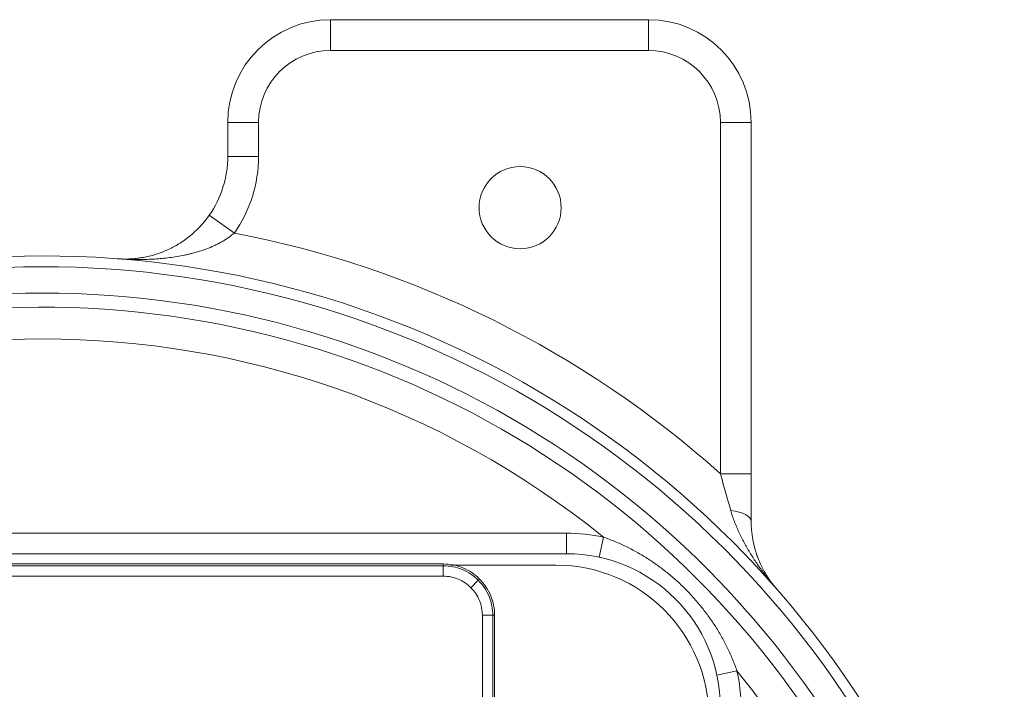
# Model space of a CAD drawing. Header units: millimetres. Extents: x 176 to 9387, y -11044 to -3322.
# Tile 132 of 256: x 6751 to 6847, y -9977 to -9912. Entities that reach past the tile are written whole.
import ezdxf

# ---------------------------------------------------------------- set-up
doc = ezdxf.new("R2010")
doc.units = ezdxf.units.MM
doc.header["$LTSCALE"] = 0.3175
doc.layers.add('1轮廓实线层', color=7, linetype='Continuous', lineweight=18)

msp = doc.modelspace()

# ---------------------------------------------------------------- linework, layer by layer
at = {"layer": '1轮廓实线层'}
for p, q in [((6812.38302, -9911.87479), (6781.38302, -9911.87479)), ((6781.38302, -9911.87479), (6781.38302, -9914.87479)), ((6781.38302, -9911.87479), (6812.38302, -9911.87479)), ((6812.38302, -9911.87479), (6812.38302, -9914.87479)), ((6812.38302, -9914.87479), (6781.38302, -9914.87479)), ((6771.38302, -9921.87479), (6771.38302, -9925.18)), ((6771.38302, -9925.18), (6771.38302, -9921.87479)), ((6771.38302, -9921.87479), (6774.38302, -9921.87479)), ((6774.38302, -9921.87479), (6774.38302, -9925.18)), ((6822.38302, -9921.87479), (6819.38302, -9921.87479)), ((6819.38302, -9956.08455), (6819.38302, -9921.87479)), ((6822.38302, -9956.08455), (6822.38302, -9921.87479)), ((6822.38302, -9921.87479), (6822.38302, -9956.08455)), ((6771.38302, -9925.18), (6774.38302, -9925.18)), ((6769.56948, -9930.92299), (6772.02541, -9932.64588)), ((6822.38302, -9956.08455), (6819.38302, -9956.08455)), ((6702.38302, -9961.87479), (6804.38302, -9961.87479)), ((6804.38302, -9963.87479), (6804.38302, -9961.87479)), ((6807.5644, -9964.21605), (6807.98858, -9962.26155)), ((6804.38302, -9963.87479), (6702.38302, -9963.87479)), ((6803.38302, -9964.98825), (6793.15813, -9964.98825)), ((6792.38302, -9965.04935), (6727.38302, -9965.04935)), ((6795.79512, -9966.46269), (6795.07567, -9967.18214)), ((6795.79512, -9966.46269), (6795.9185, -9966.33931)), ((6796.19101, -9969.87479), (6796.19101, -9980.70827)), ((6797.20846, -9980.70827), (6797.20846, -9969.87479)), ((6819.04176, -9975.69341), (6820.99626, -9975.26923))]:
    msp.add_line(p, q, dxfattribs=at)
msp.add_circle((6799.87103, -9930.18094), 4, dxfattribs=at)
for centre, radius, start, end in [((6781.38302, -9921.87479), 10, 90, 180), ((6781.38302, -9921.87479), 10, 90, 180), ((6812.38302, -9921.87479), 10, 0, 90), ((6812.38302, -9921.87479), 10, 0, 90), ((6781.38302, -9921.87479), 7, 90, 180), ((6812.38302, -9921.87479), 7, 0, 90), ((6761.38302, -9925.18), 10, 324.9494621, 0), ((6761.38302, -9925.18), 10, 324.9494621, 0), ((6761.38302, -9925.18), 13, 324.9494621, 0), ((6753.38302, -10029.87479), 99, 48.1896851, 79.1459995), ((6753.38302, -10029.87479), 95, 9.6216876, 209.7301588), ((6753.38302, -10029.87479), 95, 9.6216876, 209.7301588), ((6753.38302, -10029.87479), 93.94427, 9.7319803, 209.7301588), ((6753.38302, -10029.87479), 91.38197, 12.0665166, 208.6346894), ((6753.38302, -10029.87479), 90, 12.2203208, 209.020469), ((6753.38302, -10029.87479), 86.90983, 51.075089, 128.924911), ((6804.38302, -9978.87479), 17, 77.755021, 90), ((6804.38302, -9978.87479), 15, 0, 90), ((6803.38302, -9979.87479), 14.88654, 360, 90), ((6804.38302, -9978.87479), 17, 0, 12.244979), ((6753.38302, -10029.87479), 86.90983, 12.6895204, 38.924911)]:
    msp.add_arc(centre, radius, start, end, dxfattribs=at)
msp.add_ellipse((6819.38302, -9960.70833), major_axis=(3, 0), ratio=0.37258169, start_param=0, end_param=1.22920817, dxfattribs=at)
for points, knots in [([(6760.62111, -9935.15093), (6760.64434, -9935.15271), (6760.66773, -9935.15441), (6760.71441, -9935.15765), (6760.78444, -9935.16226), (6760.94789, -9935.17129), (6761.08809, -9935.17609), (6761.36868, -9935.18174), (6761.74331, -9935.1788), (6762.11957, -9935.15464), (6762.4026, -9935.12834), (6762.54433, -9935.11314), (6762.68642, -9935.09481), (6762.78124, -9935.08188), (6762.82871, -9935.07506), (6763.06598, -9935.03923), (6763.25564, -9935.00501), (6763.63491, -9934.92508), (6763.82453, -9934.87937), (6764.20404, -9934.77586), (6764.39393, -9934.71807), (6764.77433, -9934.58953), (6764.96484, -9934.51879), (6765.34692, -9934.36314), (6765.53847, -9934.27823), (6765.82699, -9934.13894), (6765.92336, -9934.09051), (6766.06827, -9934.01467), (6766.11663, -9933.98885), (6766.21312, -9933.93632), (6766.26128, -9933.90958), (6766.50174, -9933.77346), (6766.69291, -9933.65684), (6767.07306, -9933.40649), (6767.26204, -9933.27278), (6767.63802, -9932.98582), (6767.82502, -9932.83261), (6768.05774, -9932.62661), (6768.10423, -9932.58468), (6768.19712, -9932.49929), (6768.24341, -9932.45592), (6768.33553, -9932.36795), (6768.38138, -9932.32332), (6768.47267, -9932.23273), (6768.51797, -9932.1869), (6768.74259, -9931.9552), (6768.91645, -9931.76154), (6769.16822, -9931.45757), (6769.25064, -9931.354), (6769.41239, -9931.14213), (6769.49173, -9931.03382), (6769.56948, -9930.92299)], [0, 0, 0, 0, 0.0078125, 0.0078125, 0.015625, 0.03125, 0.0625, 0.0625, 0.125, 0.1875, 0.1875, 0.21875, 0.234375, 0.234375, 0.25, 0.25, 0.3125, 0.3125, 0.375, 0.375, 0.4375, 0.4375, 0.5, 0.5, 0.5625, 0.5625, 0.59375, 0.59375, 0.609375, 0.609375, 0.625, 0.625, 0.6875, 0.6875, 0.75, 0.75, 0.8125, 0.8125, 0.828125, 0.828125, 0.84375, 0.84375, 0.859375, 0.859375, 0.875, 0.875, 0.9375, 0.9375, 0.96875, 0.96875, 1, 1, 1, 1]), ([(6772.02541, -9932.64588), (6771.92453, -9932.73347), (6771.82174, -9932.81722), (6771.61271, -9932.97799), (6771.50648, -9933.055), (6771.2909, -9933.20301), (6771.18155, -9933.274), (6770.96001, -9933.41054), (6770.84782, -9933.47609), (6770.6208, -9933.60223), (6770.50597, -9933.66281), (6770.33189, -9933.75024), (6770.2737, -9933.77874), (6770.15717, -9933.83445), (6770.0988, -9933.86167), (6769.80646, -9933.99475), (6769.57098, -9934.09166), (6769.09718, -9934.26981), (6768.85884, -9934.35102), (6768.37958, -9934.50009), (6768.13864, -9934.56794), (6767.83596, -9934.64544), (6767.71468, -9934.67572), (6767.47219, -9934.73328), (6767.29036, -9934.77321), (6766.92674, -9934.84902), (6766.68437, -9934.89419), (6766.19959, -9934.97499), (6765.95718, -9935.01063), (6765.47222, -9935.07328), (6765.22966, -9935.10029), (6764.74433, -9935.14637), (6764.50155, -9935.16543), (6764.01568, -9935.19613), (6763.77256, -9935.20776), (6763.04285, -9935.23203), (6762.55753, -9935.23407), (6761.83064, -9935.21751), (6761.58853, -9935.20871), (6761.22557, -9935.19067), (6761.04414, -9935.18043), (6760.83255, -9935.16638), (6760.74188, -9935.15991), (6760.68144, -9935.15549), (6760.65117, -9935.15323), (6760.62111, -9935.15093)], [0, 0, 0, 0, 0.03125, 0.03125, 0.0625, 0.0625, 0.09375, 0.09375, 0.125, 0.125, 0.15625, 0.15625, 0.171875, 0.171875, 0.1875, 0.1875, 0.25, 0.25, 0.3125, 0.3125, 0.375, 0.375, 0.390625, 0.40625, 0.4375, 0.4375, 0.5, 0.5, 0.5625, 0.5625, 0.625, 0.625, 0.6875, 0.6875, 0.75, 0.75, 0.875, 0.875, 0.9375, 0.9375, 0.96875, 0.984375, 0.9921875, 0.9921875, 1, 1, 1, 1]), ([(6820.38797, -9959.65516), (6820.30568, -9959.36448), (6820.22292, -9959.07182), (6820.05663, -9958.48293), (6819.97309, -9958.18671), (6819.80533, -9957.59083), (6819.7211, -9957.29119), (6819.55198, -9956.68844), (6819.46747, -9956.38669), (6819.38302, -9956.08455)], [0, 0, 0, 0, 0.25, 0.25, 0.5, 0.5, 0.75, 0.75, 1, 1, 1, 1]), ([(6822.38302, -9956.08455), (6822.38302, -9956.48118), (6822.38302, -9956.87695), (6822.38302, -9957.66668), (6822.38302, -9958.0572), (6822.38302, -9958.82971), (6822.38302, -9959.2117), (6822.38302, -9959.96684), (6822.38302, -9960.33999), (6822.38302, -9960.70833)], [0, 0, 0, 0, 0.25, 0.25, 0.5, 0.5, 0.75, 0.75, 1, 1, 1, 1]), ([(6824.85921, -9967.29561), (6824.84414, -9967.2784), (6824.82903, -9967.26109), (6824.79886, -9967.22647), (6824.75369, -9967.17448), (6824.64878, -9967.05282), (6824.44093, -9966.80805), (6824.26611, -9966.59576), (6823.92093, -9966.16782), (6823.69674, -9965.87804), (6823.26049, -9965.28893), (6823.04843, -9964.9896), (6822.63716, -9964.38042), (6822.43794, -9964.07058), (6822.05358, -9963.43893), (6821.86844, -9963.11712), (6821.51423, -9962.45932), (6821.3462, -9962.12525), (6821.03112, -9961.44472), (6820.88404, -9961.09828), (6820.68243, -9960.56688), (6820.61842, -9960.38779), (6820.49756, -9960.02506), (6820.44071, -9959.84144), (6820.38797, -9959.65516)], [0, 0, 0, 0, 0.0078125, 0.0078125, 0.015625, 0.03125, 0.0625, 0.125, 0.125, 0.25, 0.25, 0.375, 0.375, 0.5, 0.5, 0.625, 0.625, 0.75, 0.75, 0.875, 0.875, 0.9375, 0.9375, 1, 1, 1, 1]), ([(6822.38302, -9960.70833), (6822.38302, -9960.88592), (6822.38773, -9961.05974), (6822.40557, -9961.4009), (6822.41869, -9961.56825), (6822.45258, -9961.8973), (6822.47335, -9962.059), (6822.52197, -9962.37738), (6822.54983, -9962.53405), (6822.64341, -9962.99726), (6822.71908, -9963.29702), (6822.81794, -9963.62564), (6822.82912, -9963.66204), (6822.8518, -9963.73443), (6822.88633, -9963.84248), (6822.97045, -9964.091), (6823.04841, -9964.2981), (6823.21179, -9964.70509), (6823.33063, -9964.96683), (6823.58687, -9965.47366), (6823.72428, -9965.71873), (6824.01723, -9966.19389), (6824.17276, -9966.42397), (6824.41977, -9966.75861), (6824.5044, -9966.86841), (6824.63484, -9967.03055), (6824.70093, -9967.11098), (6824.77958, -9967.2037), (6824.81363, -9967.2432), (6824.8364, -9967.26949), (6824.84784, -9967.28263), (6824.85921, -9967.29561)], [0, 0, 0, 0, 0.0625, 0.0625, 0.125, 0.125, 0.1875, 0.1875, 0.25, 0.25, 0.375, 0.375, 0.390625, 0.390625, 0.40625, 0.4375, 0.5, 0.5, 0.625, 0.625, 0.75, 0.75, 0.875, 0.875, 0.9375, 0.9375, 0.96875, 0.984375, 0.9921875, 0.9921875, 1, 1, 1, 1]), ([(6807.98858, -9962.26155), (6808.3649, -9962.39245), (6808.7364, -9962.53448), (6809.47016, -9962.84009), (6809.83241, -9963.00367), (6810.27959, -9963.22139), (6810.36879, -9963.26561), (6810.54635, -9963.35525), (6810.81148, -9963.49151), (6811.073, -9963.63309), (6811.59133, -9963.92323), (6811.93061, -9964.12597), (6812.59696, -9964.54967), (6813.25112, -9964.9916), (6813.88122, -9965.46968), (6814.34477, -9965.84187), (6814.5743, -9966.03137), (6814.80041, -9966.22601), (6814.9504, -9966.35692), (6815.02494, -9966.42288), (6815.39493, -9966.75485), (6815.97045, -9967.30043), (6816.78516, -9968.16136), (6817.55152, -9969.06468), (6818.02998, -9969.69536), (6818.37643, -9970.17928), (6818.48986, -9970.34243), (6818.71246, -9970.67231), (6818.82126, -9970.83851), (6819.14019, -9971.34082), (6819.34286, -9971.68069), (6819.72831, -9972.37047), (6819.91108, -9972.72039), (6820.25644, -9973.43051), (6820.41904, -9973.79071), (6820.72345, -9974.5218), (6820.86528, -9974.89269), (6820.99626, -9975.26923)], [0, 0, 0, 0, 0.0625, 0.0625, 0.125, 0.125, 0.140625, 0.140625, 0.15625, 0.1875, 0.1875, 0.25, 0.25, 0.3125, 0.375, 0.375, 0.40625, 0.421875, 0.421875, 0.4375, 0.4375, 0.5, 0.5625, 0.625, 0.6875, 0.6875, 0.71875, 0.71875, 0.75, 0.75, 0.8125, 0.8125, 0.875, 0.875, 0.9375, 0.9375, 1, 1, 1, 1]), ([(6792.38302, -9964.87486), (6792.71026, -9964.87486), (6793.0375, -9964.90709), (6793.67941, -9965.03478), (6793.99407, -9965.13023), (6794.59874, -9965.38069), (6794.88874, -9965.5357), (6795.43292, -9965.89931), (6795.68711, -9966.10791), (6796.1499, -9966.57071), (6796.3585, -9966.82489), (6796.72211, -9967.36908), (6796.87712, -9967.65907), (6797.12758, -9968.26374), (6797.22303, -9968.5784), (6797.35072, -9969.22031), (6797.38295, -9969.54755), (6797.38295, -9969.87479)], [0, 0, 0, 0, 0.125, 0.125, 0.25, 0.25, 0.375, 0.375, 0.5, 0.5, 0.625, 0.625, 0.75, 0.75, 0.875, 0.875, 1, 1, 1, 1]), ([(6792.38302, -9965.04935), (6792.69884, -9965.04935), (6793.01466, -9965.08045), (6793.63417, -9965.20368), (6793.93785, -9965.2958), (6794.52142, -9965.53752), (6794.80129, -9965.68712), (6795.32649, -9966.03804), (6795.5718, -9966.23937), (6796.01845, -9966.68601), (6796.21977, -9966.93132), (6796.57069, -9967.45652), (6796.72029, -9967.73639), (6796.96201, -9968.31996), (6797.05413, -9968.62364), (6797.17736, -9969.24315), (6797.20846, -9969.55897), (6797.20846, -9969.87479)], [0, 0, 0, 0, 0.125, 0.125, 0.25, 0.25, 0.375, 0.375, 0.5, 0.5, 0.625, 0.625, 0.75, 0.75, 0.875, 0.875, 1, 1, 1, 1]), ([(6792.38302, -9966.06681), (6792.63225, -9966.06681), (6792.88148, -9966.09136), (6793.37036, -9966.1886), (6793.61001, -9966.2613), (6794.07053, -9966.45205), (6794.29139, -9966.5701), (6794.70585, -9966.84704), (6794.89944, -9967.00591), (6795.2519, -9967.35838), (6795.41078, -9967.55196), (6795.68771, -9967.96642), (6795.80576, -9968.18728), (6795.99651, -9968.6478), (6796.06921, -9968.88745), (6796.16646, -9969.37634), (6796.191, -9969.62556), (6796.191, -9969.87479)], [0, 0, 0, 0, 0.125, 0.125, 0.25, 0.25, 0.375, 0.375, 0.5, 0.5, 0.625, 0.625, 0.75, 0.75, 0.875, 0.875, 1, 1, 1, 1])]:
    msp.add_open_spline(points, degree=3, knots=knots, dxfattribs=at)
for points, degree in [([(6792.38302, -9964.87483), (6714.38302, -9964.87483)], 1), ([(6792.38302, -9965.04935), (6792.38302, -9964.87486)], 1), ([(6792.38302, -9966.0668), (6792.38302, -9965.04934)], 1), ([(6727.38302, -9966.0668), (6792.38302, -9966.0668)], 1), ([(6796.19101, -9969.87479), (6796.53016, -9969.87479), (6796.86932, -9969.87479), (6797.20847, -9969.87479)], 3), ([(6797.20846, -9969.87479), (6797.26663, -9969.87479), (6797.32479, -9969.87479), (6797.38295, -9969.87479)], 3), ([(6797.38302, -9980.70827), (6797.38298, -9969.87479)], 1)]:
    msp.add_open_spline(points, degree=degree, dxfattribs=at)

doc.saveas('drawing.dxf')
